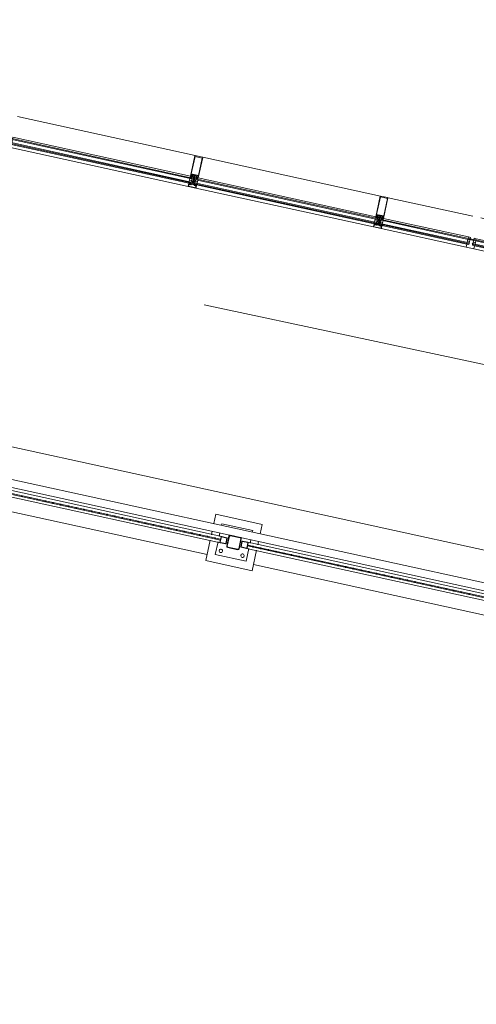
# Model space of a CAD drawing. Header units: metres. Extents: x 233012 to 233264, y 553571 to 554014.
# Tile 106 of 256: x 233192.83 to 233195.72, y 553795.62 to 553801.85. Entities that reach past the tile are written whole.
import ezdxf

# ---------------------------------------------------------------- set-up
doc = ezdxf.new("R2010")
doc.units = ezdxf.units.M
doc.linetypes.add('NLCS-HIDDEN', pattern=[4, 2, -2])
for name, color, linetype, lineweight in [('A-N---NPP', 251, 'NLCS-HIDDEN', 9), ('A-NL$1A_detailuitwerking', 252, 'Continuous', 5), ('A-NL$1B_3D-modellen_algemeen', 252, 'Continuous', 5), ('A-NL$1B_3D-modellen_algemeen-drsn', 252, 'Continuous', 5), ('A-NL23_vloeraanzicht', 252, 'Continuous', 5), ('A-NL30_stijlen_dorpels-pui', 252, 'Continuous', 5), ('A-NL38_vlakvullingen-pui', 252, 'Continuous', 5), ('A-NL90_terrein', 252, 'Continuous', 5), ('K-NL28_kolommen', 252, 'Continuous', 5)]:
    doc.layers.add(name, color=color, linetype=linetype, lineweight=lineweight)

# ---------------------------------------------------------------- blocks, each defined once
blk = doc.blocks.new('NLRS_21_CWP_dubbele beglazing_gen_mie - dubbele beglazing_gen-5931351-01_Situatie')
at = {"layer": 'A-NL38_vlakvullingen-pui'}
for p, q in [((0.3915, 0.032), (-0.4235, 0.032)), ((-0.4235, 0.032), (-0.4175, 0.026)), ((-0.4175, 0.026), (0.3915, 0.026)), ((0.3915, 0.006), (-0.3975, 0.006)), ((-0.3975, 0.006), (-0.3915, 0)), ((-0.3915, 0), (0.3915, 0)), ((0.3915, 0.026), (0.3915, 0.032)), ((0.3915, 0), (0.3915, 0.006))]:
    blk.add_line(p, q, dxfattribs=at)
blk = doc.blocks.new('Rectangular Mullion - NLRS_31_CWM_vliesgevelprofiel bxh 50x200_gen_mie-3883340-01_Situatie')
at = {"layer": 'A-NL30_stijlen_dorpels-pui'}
for p, q in [((233196.3305, 553800.4659), (233195.7492, 553800.593)), ((233195.7131, 553800.428), (233195.7174, 553800.4475)), ((233195.7186, 553800.4534), (233195.7205, 553800.4619)), ((233196.4327, 553800.3063), (233195.7206, 553800.4621)), ((233195.7065, 553800.3977), (233196.4831, 553800.2277)), ((233196.4678, 553800.2515), (233195.7107, 553800.4172))]:
    blk.add_line(p, q, dxfattribs=at)
blk = doc.blocks.new('Rectangular Mullion - NLRS_31_CWM_vliesgevelprofiel bxh 50x200_gen_mie-V61-01_Situatie')
at = {"layer": 'A-NL30_stijlen_dorpels-pui'}
for p, q in [((-0.025, 0.025), (0.025, 0.025)), ((-0.025, 0.005), (-0.025, 0.025)), ((-0.012, 0.005), (-0.025, 0.005)), ((-0.012, -0.041), (-0.012, 0.005)), ((0.025, 0.005), (0.012, 0.005)), ((0.012, 0.005), (0.012, -0.041)), ((0.025, 0.025), (0.025, 0.005)), ((-0.025, -0.041), (-0.012, -0.041)), ((0.012, -0.041), (0.025, -0.041))]:
    blk.add_line(p, q, dxfattribs=at)
blk = doc.blocks.new('NLRS_21_CWP_dubbele beglazing_gen_mie - dubbele beglazing_gen-2812452-01_Situatie')
at = {"layer": 'A-NL38_vlakvullingen-pui'}
for p, q in [((0.288, 0.032), (-0.288, 0.032)), ((-0.288, 0.032), (-0.288, 0.026)), ((-0.288, 0.026), (0.288, 0.026)), ((0.288, 0.006), (-0.288, 0.006)), ((-0.288, 0.006), (-0.288, 0)), ((-0.288, 0), (0.288, 0)), ((0.288, 0.026), (0.288, 0.032)), ((0.288, 0), (0.288, 0.006))]:
    blk.add_line(p, q, dxfattribs=at)
blk = doc.blocks.new('Rectangular Mullion - NLRS_31_CWM_vliesgevelprofiel bxh 50x200_gen_mie-V60-01_Situatie')
at = {"layer": 'A-NL30_stijlen_dorpels-pui'}
for p, q in [((233203.3837, 553832.6982), (233203.2662, 553832.1609)), ((233203.5146, 553832.6695), (233203.3971, 553832.1322)), ((233203.5596, 553832.6597), (233203.442, 553832.1224)), ((233203.4615, 553832.1181), (233203.5791, 553832.6554)), ((233203.5148, 553832.6695), (233203.5234, 553832.6676)), ((233203.5293, 553832.6663), (233203.5488, 553832.662)), ((233203.4059, 553832.1303), (233203.3973, 553832.1322)), ((233203.4313, 553832.1247), (233203.4117, 553832.129))]:
    blk.add_line(p, q, dxfattribs=at)
blk = doc.blocks.new('Rectangular Mullion - vliesgevelprofiel_gen_bxh200x50-V135-01_Situatie')
at = {"layer": 'A-NL30_stijlen_dorpels-pui'}
h = blk.add_hatch(color=256, dxfattribs=at)
h.paths.add_polyline_path([(0.025, 0.1735), (0.0229, 0.1692), (0.0229, 0.0561)])
h.paths.add_polyline_path([(-0.0229, 0.1692), (-0.025, 0.1735), (-0.0229, 0.0561)])
at = {"layer": 'A-NL$1A_detailuitwerking'}
for p, q in [((-0.025, 0.1735), (-0.025, 0.0408)), ((0.0235, 0.175), (-0.0235, 0.175)), ((-0.0229, 0.0561), (-0.0229, 0.1692)), ((-0.0229, 0.1692), (0.0229, 0.1692)), ((0.0229, 0.1692), (0.0229, 0.0561)), ((0.025, 0.0408), (0.025, 0.1735)), ((-0.025, 0.0408), (-0.0231, 0.0408)), ((-0.0236, 0.0408), (-0.025, 0.0408)), ((-0.025, 0.0408), (-0.025, 0.0329)), ((-0.025, 0.0329), (-0.0245, 0.032)), ((-0.0245, 0.032), (-0.0197, 0.032)), ((-0.0229, 0.0401), (-0.0236, 0.0408)), ((-0.0235, 0.0481), (-0.0235, 0.0538)), ((-0.0235, 0.0538), (-0.0141, 0.0538)), ((-0.0217, 0.0481), (-0.0235, 0.0481)), ((-0.0235, 0.0422), (-0.0235, 0.0449)), ((-0.0235, 0.0449), (-0.0141, 0.0449)), ((-0.0217, 0.0422), (-0.0235, 0.0422)), ((-0.0231, 0.0408), (-0.0217, 0.0422)), ((-0.0219, 0.0408), (-0.023, 0.0408)), ((0.0229, 0.0561), (-0.0229, 0.0561)), ((-0.0229, 0.0469), (-0.0217, 0.0481)), ((-0.0216, 0.0401), (-0.0229, 0.0401)), ((-0.0228, 0.0402), (-0.0214, 0.0401)), ((-0.0217, 0), (-0.0227, -0.0018)), ((-0.0218, 0.0445), (-0.0226, 0.0435)), ((-0.0212, 0.0472), (-0.0222, 0.0461)), ((-0.0105, 0), (-0.0217, 0)), ((-0.0216, 0.0384), (-0.016, 0.0384)), ((-0.0216, 0.0349), (-0.0216, 0.0384)), ((-0.016, 0.0349), (-0.0216, 0.0349)), ((-0.0212, 0.0417), (-0.0212, 0.0429)), ((-0.0207, 0.0434), (-0.0197, 0.0434)), ((-0.0198, 0.0412), (-0.0207, 0.0412)), ((-0.0171, 0.0475), (-0.0205, 0.0475)), ((-0.0176, 0.044), (-0.02, 0.044)), ((-0.0192, 0.0427), (-0.0198, 0.0412)), ((-0.0197, 0.032), (-0.0189, 0.0334)), ((-0.0178, 0.0412), (-0.0184, 0.0427)), ((-0.0179, 0.0434), (-0.0169, 0.0434)), ((-0.0169, 0.0412), (-0.0178, 0.0412)), ((-0.0157, 0.0331), (-0.017, 0.0336)), ((-0.0167, 0.0343), (-0.0143, 0.0332)), ((-0.0154, 0.0461), (-0.0164, 0.0472)), ((-0.0164, 0.0429), (-0.0164, 0.0417)), ((-0.0161, 0.0402), (-0.0147, 0.0402)), ((-0.016, 0.0384), (-0.016, 0.0349)), ((-0.0141, 0.0481), (-0.0159, 0.0481)), ((-0.0159, 0.0481), (-0.0147, 0.0469)), ((-0.0141, 0.0422), (-0.0159, 0.0422)), ((-0.0159, 0.0422), (-0.0145, 0.0408)), ((-0.015, 0.0435), (-0.0158, 0.0445)), ((-0.0146, 0.0389), (-0.0158, 0.0401)), ((-0.0126, 0.0408), (-0.0157, 0.0408)), ((-0.0135, 0.0329), (-0.0157, 0.0331)), ((-0.0145, 0.0408), (-0.0131, 0.0408)), ((-0.0143, 0.0332), (-0.0126, 0.0332)), ((-0.0141, 0.0538), (-0.0141, 0.0481)), ((-0.0141, 0.0449), (-0.0141, 0.0422)), ((-0.0137, 0.032), (-0.0129, 0.032)), ((-0.0126, 0.0413), (-0.0126, 0.0533)), ((-0.0126, 0.0332), (-0.0126, 0.0408)), ((-0.0121, 0.0538), (-0.0065, 0.0538)), ((-0.0099, -0.0011), (-0.0105, 0)), ((-0.005, 0.0523), (-0.005, 0.0253)), ((-0.0034, 0.0248), (-0.005, 0.0248)), ((-0.005, 0.0248), (-0.005, 0.0107)), ((-0.0037, 0.0075), (-0.005, 0.0069)), ((-0.005, 0.0069), (-0.005, 0.0011)), ((-0.0048, 0.0098), (-0.0037, 0.0075)), ((-0.0045, 0.0248), (-0.0035, 0.0248)), ((-0.0037, 0.0011), (-0.0037, 0.0047)), ((-0.0027, 0.0011), (-0.0037, 0.0011)), ((-0.0035, 0.0119), (-0.0035, 0.0228)), ((-0.0026, 0.0119), (-0.0035, 0.0119)), ((-0.0034, 0.0055), (-0.0007, 0.0082)), ((-0.0032, 0.0459), (-0.0032, 0.0533)), ((-0.003, 0.0233), (-0.0017, 0.0233)), ((-0.0027, 0.0538), (0.0027, 0.0538)), ((0.0027, 0.0454), (-0.0027, 0.0454)), ((-0.0026, 0.0096), (-0.0026, 0.0119)), ((-0.0025, 0.0267), (-0.002, 0.0283)), ((-0.0025, 0.0258), (-0.0025, 0.0267)), ((-0.002, 0.0406), (-0.0009, 0.0426)), ((-0.002, 0.0283), (-0.002, 0.0406)), ((-0.0009, 0.0363), (-0.0019, 0.0346)), ((-0.0017, 0.0233), (-0.0005, 0.024)), ((-0.0011, 0.0099), (-0.0017, 0.0092)), ((-0.0013, 0.0338), (-0.0004, 0.0354)), ((0.0004, 0.0353), (0.0013, 0.0338)), ((0.0005, 0.024), (0.0017, 0.0233)), ((0.0007, 0.0082), (0.0034, 0.0055)), ((0.0009, 0.0426), (0.002, 0.0406)), ((0.0019, 0.0346), (0.0009, 0.0363)), ((0.0017, 0.0092), (0.0011, 0.0099)), ((0.0017, 0.0233), (0.003, 0.0233)), ((0.002, 0.0406), (0.002, 0.0283)), ((0.002, 0.0283), (0.0025, 0.0267)), ((0.0025, 0.0267), (0.0025, 0.0258)), ((0.0035, 0.0119), (0.0026, 0.0119)), ((0.0026, 0.0119), (0.0026, 0.0096)), ((0.0037, 0.0011), (0.0027, 0.0011)), ((0.0032, 0.0533), (0.0032, 0.0459)), ((0.005, 0.0248), (0.0034, 0.0248)), ((0.0035, 0.0248), (0.0045, 0.0248)), ((0.0035, 0.0228), (0.0035, 0.0119)), ((0.0037, 0.0075), (0.0048, 0.0098)), ((0.005, 0.0069), (0.0037, 0.0075)), ((0.0037, 0.0047), (0.0037, 0.0011)), ((0.005, 0.0253), (0.005, 0.0523)), ((0.005, 0.0107), (0.005, 0.0248)), ((0.005, 0.0011), (0.005, 0.0069)), ((0.0065, 0.0538), (0.0121, 0.0538)), ((0.0105, 0), (0.0099, -0.0011)), ((0.0217, 0), (0.0105, 0)), ((0.0126, 0.0533), (0.0126, 0.0413)), ((0.0157, 0.0408), (0.0126, 0.0408)), ((0.0126, 0.0408), (0.0126, 0.0332)), ((0.0126, 0.0332), (0.0143, 0.0332)), ((0.0129, 0.032), (0.0137, 0.032)), ((0.0131, 0.0408), (0.0145, 0.0408)), ((0.0157, 0.0331), (0.0135, 0.0329)), ((0.0141, 0.0481), (0.0141, 0.0538)), ((0.0141, 0.0538), (0.0235, 0.0538)), ((0.0159, 0.0481), (0.0141, 0.0481)), ((0.0141, 0.0422), (0.0141, 0.0449)), ((0.0141, 0.0449), (0.0235, 0.0449)), ((0.0159, 0.0422), (0.0141, 0.0422)), ((0.0143, 0.0332), (0.0167, 0.0343)), ((0.0145, 0.0408), (0.0159, 0.0422)), ((0.0158, 0.0401), (0.0146, 0.0389)), ((0.0147, 0.0469), (0.0159, 0.0481)), ((0.0147, 0.0402), (0.0161, 0.0402)), ((0.0158, 0.0445), (0.015, 0.0435)), ((0.0164, 0.0472), (0.0154, 0.0461)), ((0.017, 0.0336), (0.0157, 0.0331)), ((0.016, 0.0349), (0.016, 0.0384)), ((0.016, 0.0384), (0.0216, 0.0384)), ((0.0216, 0.0349), (0.016, 0.0349)), ((0.0164, 0.0417), (0.0164, 0.0429)), ((0.0169, 0.0434), (0.0179, 0.0434)), ((0.0178, 0.0412), (0.0169, 0.0412)), ((0.0205, 0.0475), (0.0171, 0.0475)), ((0.02, 0.044), (0.0176, 0.044)), ((0.0184, 0.0427), (0.0178, 0.0412)), ((0.0189, 0.0334), (0.0197, 0.032)), ((0.0198, 0.0412), (0.0192, 0.0427)), ((0.0197, 0.0434), (0.0207, 0.0434)), ((0.0197, 0.032), (0.0245, 0.032)), ((0.0207, 0.0412), (0.0198, 0.0412)), ((0.0222, 0.0461), (0.0212, 0.0472)), ((0.0212, 0.0429), (0.0212, 0.0417)), ((0.0214, 0.0401), (0.0228, 0.0402)), ((0.0229, 0.0401), (0.0216, 0.0401)), ((0.0216, 0.0384), (0.0216, 0.0349)), ((0.0235, 0.0481), (0.0217, 0.0481)), ((0.0217, 0.0481), (0.0229, 0.0469)), ((0.0235, 0.0422), (0.0217, 0.0422)), ((0.0217, 0.0422), (0.0231, 0.0408)), ((0.0227, -0.0018), (0.0217, 0)), ((0.0226, 0.0435), (0.0218, 0.0445)), ((0.023, 0.0408), (0.0219, 0.0408)), ((0.0236, 0.0408), (0.0229, 0.0401)), ((0.0231, 0.0408), (0.025, 0.0408)), ((0.0235, 0.0538), (0.0235, 0.0481)), ((0.0235, 0.0449), (0.0235, 0.0422)), ((0.025, 0.0408), (0.0236, 0.0408)), ((0.0245, 0.032), (0.025, 0.0329)), ((0.025, 0.0329), (0.025, 0.0408)), ((-0.0239, -0.005), (-0.025, -0.005)), ((-0.025, -0.005), (-0.025, -0.0235)), ((-0.0249, -0.0027), (-0.0248, -0.0045)), ((-0.0248, -0.0045), (-0.0193, -0.0045)), ((-0.0227, -0.0086), (-0.0239, -0.005)), ((-0.0237, -0.0122), (-0.0234, -0.0111)), ((-0.0237, -0.0235), (-0.0237, -0.0122)), ((0.0237, -0.0235), (-0.0237, -0.0235)), ((-0.0203, -0.005), (-0.0235, -0.005)), ((-0.0235, -0.005), (-0.0225, -0.0088)), ((-0.0235, -0.025), (0.0235, -0.025)), ((-0.0207, -0.008), (-0.0207, -0.0064)), ((-0.0207, -0.0064), (-0.0195, -0.0064)), ((-0.0205, -0.0144), (-0.0205, -0.0115)), ((-0.0195, -0.0055), (-0.0203, -0.005)), ((-0.02, -0.011), (-0.0108, -0.011)), ((-0.0194, -0.0062), (-0.0199, -0.0068)), ((-0.0199, -0.0068), (-0.0194, -0.0076)), ((-0.0113, -0.009), (-0.0197, -0.009)), ((-0.0195, -0.0064), (-0.0195, -0.0055)), ((-0.0185, -0.0064), (-0.0185, -0.0048)), ((-0.0185, -0.0048), (-0.0172, -0.0048)), ((-0.0163, -0.0064), (-0.0185, -0.0064)), ((-0.018, -0.0071), (-0.0142, -0.0071)), ((-0.0172, -0.0048), (-0.0163, -0.0064)), ((-0.0159, -0.0064), (-0.015, -0.0048)), ((-0.0137, -0.0064), (-0.0159, -0.0064)), ((-0.015, -0.0048), (-0.0137, -0.0048)), ((-0.0137, -0.0048), (-0.0137, -0.0064)), ((-0.0129, -0.0045), (-0.0099, -0.0045)), ((-0.0123, -0.0068), (-0.0128, -0.0062)), ((-0.0128, -0.0076), (-0.0123, -0.0068)), ((-0.0117, -0.005), (-0.0125, -0.0055)), ((-0.0125, -0.0055), (-0.0125, -0.0064)), ((-0.0125, -0.0064), (-0.0113, -0.0064)), ((0, -0.005), (-0.0117, -0.005)), ((-0.0113, -0.0064), (-0.0113, -0.009)), ((-0.0099, -0.0045), (-0.0099, -0.0011)), ((-0.0098, -0.01), (-0.0098, -0.0091)), ((-0.0088, -0.0081), (0, -0.0081)), ((0.0117, -0.005), (0, -0.005)), ((0, -0.0081), (0.0088, -0.0081)), ((0.0098, -0.0091), (0.0098, -0.01)), ((0.0099, -0.0011), (0.0099, -0.0045)), ((0.0099, -0.0045), (0.0129, -0.0045)), ((0.0108, -0.011), (0.02, -0.011)), ((0.0113, -0.009), (0.0113, -0.0064)), ((0.0113, -0.0064), (0.0125, -0.0064)), ((0.0197, -0.009), (0.0113, -0.009)), ((0.0125, -0.0055), (0.0117, -0.005)), ((0.0128, -0.0062), (0.0123, -0.0068)), ((0.0123, -0.0068), (0.0128, -0.0076)), ((0.0125, -0.0064), (0.0125, -0.0055)), ((0.0137, -0.0064), (0.0137, -0.0048)), ((0.0137, -0.0048), (0.015, -0.0048)), ((0.0159, -0.0064), (0.0137, -0.0064)), ((0.0142, -0.0071), (0.018, -0.0071)), ((0.015, -0.0048), (0.0159, -0.0064)), ((0.0163, -0.0064), (0.0172, -0.0048)), ((0.0185, -0.0064), (0.0163, -0.0064)), ((0.0172, -0.0048), (0.0185, -0.0048)), ((0.0185, -0.0048), (0.0185, -0.0064)), ((0.0193, -0.0045), (0.0248, -0.0045)), ((0.0199, -0.0068), (0.0194, -0.0062)), ((0.0194, -0.0076), (0.0199, -0.0068)), ((0.0203, -0.005), (0.0195, -0.0055)), ((0.0195, -0.0055), (0.0195, -0.0064)), ((0.0195, -0.0064), (0.0207, -0.0064)), ((0.0235, -0.005), (0.0203, -0.005)), ((0.0205, -0.0115), (0.0205, -0.0144)), ((0.0207, -0.0064), (0.0207, -0.008)), ((0.0225, -0.0088), (0.0235, -0.005)), ((0.0239, -0.005), (0.0227, -0.0086)), ((0.0234, -0.0111), (0.0237, -0.0122)), ((0.0237, -0.0122), (0.0237, -0.0235)), ((0.025, -0.005), (0.0239, -0.005)), ((0.0248, -0.0045), (0.0249, -0.0027)), ((0.025, -0.0235), (0.025, -0.005))]:
    blk.add_line(p, q, dxfattribs=at)
for centre, radius, start, end in [((0.0479, 0.0302), 0.0494, 175.79774, 184.73505), ((-0.0479, 0.0302), 0.0494, 355.26495, 4.20226), ((-0.0479, 0.0302), 0.05, 1.4173, 5.03041), ((-0.0405, -0.0208), 0.02, 18.17999, 31.31189)]:
    blk.add_arc(centre, radius, start, end, dxfattribs=at)
for centre, major_axis, start_param, end_param in [((-0.0235, 0.1735), (0, 0.0015), 0, 1.570797), ((0.0235, 0.1735), (-0.00134, 0.00068), 3.610616, 5.181413), ((-0.0226, 0.0465), (0.00015, 0.000477), 1.089743, 4.231336), ((-0.0228, 0.0405), (-0.000272, 0.000187), 5.926495, 8.415104), ((-0.0218, 0.0434), (-0.00042, 0.000656), 0.855684, 2.323661), ((-0.019, 0.0419), (-0.0029, 0.00121), 0.143822, 0.749382), ((-0.0212, 0.044), (0.00074, 0.000305), 0.481671, 2.052467), ((-0.0187, 0.0434), (-0.00275, 0.00338), 1.737235, 3.180711), ((-0.0188, 0.0437), (0.00421, 0.00128), 3.790712, 5.063531), ((-0.0205, 0.0465), (-0.000747, 0.000665), 5.439233, 6.224631), ((-0.0207, 0.0429), (0.000191, 0.000462), 0.392699, 1.963495), ((-0.0207, 0.0417), (0, 0.0005), 1.570796, 3.141593), ((-0.0198, 0.0449), (0.000871, 0.000312), 3.119136, 4.159926), ((-0.0197, 0.0429), (0.00029, 0.000418), 4.931333, 6.889198), ((-0.0137, 0.0427), (-0.0037, 0.01), 2.275457, 2.785703), ((-0.0179, 0.0429), (0, 0.000509), 0, 1.957866), ((-0.0178, 0.0449), (0.000078, 0.000922), 3.434707, 4.475497), ((-0.0168, 0.034), (0.000208, 0.000281), 0.218792, 3.289317), ((-0.0171, 0.0465), (0.000949, 0.000316), 0.463648, 1.249046), ((-0.0164, 0.044), (-0.000794, 0.000098), 3.979138, 5.533029), ((-0.0169, 0.0429), (0.000178, 0.000467), 5.07571, 6.646506), ((-0.0169, 0.0417), (0.000224, 0.000447), 3.60524, 5.176037), ((-0.0186, 0.0419), (-0.00309, 0.00055), 2.965091, 3.571207), ((-0.0158, 0.0434), (-0.000096, 0.000774), 3.265663, 4.733634), ((-0.015, 0.0465), (0.000009, 0.0005), 2.374704, 5.516297), ((-0.0147, 0.0395), (0.000532, 0.000373), 4.187828, 7.242969), ((-0.0134, 0.0323), (0.000476, 0.000365), 5.105496, 7.288456), ((-0.0131, 0.0413), (0.000491, 0.000095), 4.522136, 6.092932), ((-0.0121, 0.0533), (0.000438, 0.000241), 1.068763, 2.639559), ((-0.0065, 0.0523), (0.00106, 0.00106), 5.497787, 7.068583), ((-0.0045, 0.0253), (-0.000073, 0.000495), 1.425068, 2.995864), ((-0.003, 0.0107), (-0.00168, 0.00109), 0.576286, 1.012179), ((-0.004, 0.0011), (-0.000851, 0.000526), 0.553574, 2.300346), ((-0.0037, 0.0011), (-0.000689, 0.000725), 2.206027, 3.952898), ((-0.0027, 0.0047), (0.000973, 0.00023), 2.124361, 2.909769), ((-0.0035, 0.0258), (-0.000759, 0.000651), 2.27987, 3.850666), ((-0.003, 0.0228), (0.000094, 0.000491), 0.190253, 1.761049), ((-0.0034, 0.0263), (0.00085, 0.00123), 3.746317, 5.392409), ((-0.0027, 0.0533), (0.000417, 0.000275), 0.987844, 2.55864), ((-0.0027, 0.0459), (-0.000101, 0.00049), 1.36835, 2.939147), ((-0.0021, 0.0096), (-0.000133, 0.000482), 1.269335, 3.656781), ((0.0479, 0.0302), (0.0263, 0.0425), 2.037369, 2.10043), ((0, 0.0261), (-0.000916, 0.000916), 0.784951, 2.35613), ((0, 0.0089), (-0.00064, 0.00136), 5.844841, 6.63087), ((0, 0.0421), (-0.001, 0.00003), 3.695167, 5.789562), ((0, 0.0358), (-0.000551, 0.000835), 4.652438, 6.72012), ((0, 0.0075), (-0.000995, 0.000098), 4.810157, 5.59648), ((0, 0.0231), (0.00026, 0.000968), 6.024039, 7.050589), ((0, 0.0351), (0.000492, 0.000091), 0.340637, 2.397257), ((0, 0.0261), (0.000916, 0.000916), 3.926865, 5.498043), ((0, 0.0089), (0.00106, 0.00106), 0, 0.786029), ((0, 0.0075), (-0.0009, 0.000435), 4.377786, 5.16411), ((0.0021, 0.0096), (0.000017, 0.0005), 2.390403, 4.777849), ((0.0034, 0.0263), (0.00106, 0.00106), 2.280898, 3.926991), ((0.0035, 0.0258), (0.000894, 0.000447), 2.677945, 4.248741), ((0.0027, 0.0533), (0.000479, 0.000145), 5.989184, 7.55998), ((0.0027, 0.0459), (0.000069, 0.000495), 3.280743, 4.851539), ((0.0037, 0.0011), (0.000954, 0.000301), 2.836182, 4.583053), ((0.003, 0.0228), (0.000094, 0.000491), 4.902642, 6.473438), ((0.0027, 0.0047), (-0.000433, 0.000901), 4.264357, 5.049764), ((0.004, 0.0011), (-0.000238, 0.000971), 2.725757, 4.472529), ((0.0045, 0.0253), (0.000491, 0.000095), 4.522136, 6.092932), ((0.003, 0.0107), (0.00136, 0.00146), 5.026291, 5.462185), ((0.0065, 0.0523), (0.00145, 0.00038), 1.314602, 2.885398), ((0.0121, 0.0533), (0.0005, 0.000018), 6.247532, 7.818328), ((0.0131, 0.0413), (0.000045, 0.000498), 1.660723, 3.231519), ((0.0134, 0.0323), (-0.000526, 0.000289), 5.127272, 7.310232), ((0.0137, 0.0427), (0.00589, 0.00893), 3.724545, 4.234792), ((0.0147, 0.0395), (0.000479, 0.000439), 0.828624, 3.883765), ((0.015, 0.0465), (-0.00008, 0.000494), 0.624523, 3.766116), ((0.0158, 0.0434), (-0.000361, 0.000691), 0.944564, 2.412535), ((0.0186, 0.0419), (-0.00309, 0.00057), 6.211958, 6.818073), ((0.0164, 0.044), (-0.0008, 0.000022), 4.041581, 5.595472), ((0.0187, 0.0434), (0.00408, 0.00154), 3.629782, 5.073258), ((0.0188, 0.0437), (-0.00406, 0.00169), 1.318109, 2.590928), ((0.0171, 0.0465), (0.000973, 0.00023), 1.338972, 2.124371), ((0.0169, 0.0429), (-0.000077, 0.000494), 6.128334, 7.69913), ((0.0169, 0.0417), (0.000224, 0.000447), 2.034444, 3.60524), ((0.0168, 0.034), (0.000051, 0.000346), 3.778279, 6.848805), ((0.0178, 0.0449), (0.000925, 0.000023), 3.437778, 4.478568), ((0.0179, 0.0429), (0.000463, 0.00021), 5.470133, 7.427998), ((0.0197, 0.0429), (0.000384, 0.000334), 0.854261, 2.812127), ((0.0198, 0.0449), (-0.000787, 0.000486), 2.332935, 3.373724), ((0.0205, 0.0465), (-0.00099, 0.000139), 4.066141, 4.851539), ((0.0212, 0.044), (-0.000777, 0.000191), 4.080745, 5.651541), ((0.0207, 0.0429), (-0.000236, 0.000441), 4.220992, 5.791788), ((0.0207, 0.0417), (-0.000199, 0.000459), 2.73277, 4.303566), ((0.019, 0.0419), (-0.00313, 0.00029), 2.882626, 3.488186), ((0.0218, 0.0434), (-0.000764, 0.000153), 2.016696, 3.484673), ((0.0226, 0.0465), (-0.000218, 0.00045), 1.904941, 5.046534), ((0.0228, 0.0405), (0.000011, 0.00033), 3.214304, 5.702913), ((-0.0275, -0.0005), (-0.000179, 0.000356), 5.816041, 8.699377), ((-0.0289, -0.0059), (0.0019, 0.00472), 5.774591, 6.407606), ((-0.0279, -0.0064), (-0.0034, 0.00526), 4.937872, 5.648125), ((-0.0235, -0.0235), (-0.0013, 0.00074), 0.515188, 2.085985), ((-0.0232, -0.0016), (-0.00002, 0.0005), 2.315222, 4.147817), ((-0.0213, -0.0106), (-0.00021, 0.00212), 0.853429, 1.671043), ((-0.0229, -0.0101), (-0.000186, 0.000572), 6.098445, 8.08587), ((-0.0234, -0.0088), (0.000392, 0.00058), 4.259893, 5.620941), ((-0.0231, -0.0089), (-0.000567, 0.000163), 2.039914, 3.694817), ((-0.021, -0.0144), (0.000426, 0.000262), 2.907544, 5.731836), ((-0.0197, -0.008), (-0.000984, 0.000175), 0.176495, 1.747291), ((-0.02, -0.0115), (-0.000109, 0.000487), 6.059964, 7.63516), ((-0.0136, -0.0055), (-0.00565, 0.00119), 0.037592, 0.33537), ((-0.0188, -0.0071), (0.000752, 0.000274), 3.490658, 5.934119), ((-0.0134, -0.0071), (-0.000545, 0.000585), 0.821052, 3.264513), ((-0.0186, -0.0055), (-0.0054, 0.00202), 3.371602, 3.66938), ((-0.0108, -0.01), (0.00099, 0.000135), 4.576916, 6.147712), ((-0.0088, -0.0091), (0.00016, 0.000986), 0.160875, 1.731672), ((0.0088, -0.0091), (0.000994, 0.000098), 6.184488, 7.755284), ((0.0108, -0.01), (0.000828, 0.00056), 2.546448, 4.117244), ((0.0186, -0.0055), (0.00385, 0.0043), 2.132148, 2.429925), ((0.0134, -0.0071), (-0.000725, 0.000338), 1.134464, 3.577925), ((0.0188, -0.0071), (-0.000545, 0.000585), 0.821052, 3.264513), ((0.0136, -0.0055), (-0.00521, 0.00247), 3.45679, 3.754568), ((0.0197, -0.008), (-0.000792, 0.000609), 2.225893, 3.79669), ((0.02, -0.0115), (0.00025, 0.000432), 5.234915, 6.81011), ((0.021, -0.0144), (0.000465, 0.000184), 2.765017, 5.589309), ((0.0405, -0.0208), (0.0079, 0.0184), 1.429922, 1.659117), ((0.0231, -0.0089), (0.000351, 0.000474), 1.933959, 3.588861), ((0.0234, -0.0088), (-0.000694, 0.000089), 6.096728, 7.458055), ((0.0232, -0.0016), (0.000115, 0.000487), 2.326219, 4.158815), ((0.0213, -0.0106), (0.00163, 0.00137), 5.381461, 6.199018), ((0.0229, -0.0101), (-0.000427, 0.000424), 3.377916, 5.36534), ((0.0279, -0.0064), (0.006, 0.00179), 1.341626, 2.05188), ((0.0235, -0.0235), (-0.00046, 0.00143), 2.831899, 4.400972), ((0.0289, -0.0059), (0.00507, 0.00044), 1.742832, 2.375847), ((0.0275, -0.0005), (-0.000114, 0.000382), 3.109846, 5.993182)]:
    blk.add_ellipse(centre, major_axis=major_axis, ratio=1, start_param=start_param, end_param=end_param, dxfattribs=at)
blk = doc.blocks.new('NLRS_21_CWP_dubbele beglazing_gen_mie - dubbele beglazing_gen-2812561-01_Situatie')
at = {"layer": 'A-NL38_vlakvullingen-pui'}
for p, q in [((0.588, 0.032), (-0.588, 0.032)), ((-0.588, 0.032), (-0.588, 0.026)), ((-0.588, 0.026), (0.588, 0.026)), ((0.588, 0.006), (-0.588, 0.006)), ((-0.588, 0.006), (-0.588, 0)), ((-0.588, 0), (0.588, 0)), ((0.588, 0.026), (0.588, 0.032)), ((0.588, 0), (0.588, 0.006))]:
    blk.add_line(p, q, dxfattribs=at)
blk = doc.blocks.new('Rectangular Mullion - NLRS_31_CWM_vliesgevelprofiel bxh 50x200_gen_mie-2811811-01_Situatie')
at = {"layer": 'A-NL30_stijlen_dorpels-pui'}
for p, q in [((233199.8898, 553827.935), (233199.6439, 553826.8115)), ((233200.0207, 553827.9063), (233199.7748, 553826.7829)), ((233200.0656, 553827.8965), (233199.8198, 553826.7731)), ((233199.8393, 553826.7688), (233200.0851, 553827.8922)), ((233200.0209, 553827.9063), (233200.0294, 553827.9044)), ((233200.0353, 553827.9031), (233200.0548, 553827.8988)), ((233199.7836, 553826.781), (233199.775, 553826.7828)), ((233199.809, 553826.7754), (233199.7895, 553826.7797))]:
    blk.add_line(p, q, dxfattribs=at)
blk = doc.blocks.new('NLRS_41_GM_WPB_geisoleerde kantplank_gen_mie - d_175-6804784-01_Situatie')
at = {"layer": 'A-NL$1B_3D-modellen_algemeen'}
for p, q in [((-3.4575, 0.015), (-3.4575, 0.0408)), ((-3.4575, 0), (-3.4575, 0.015)), ((-3.4445, 0.015), (-3.4575, 0.015)), ((-3.4445, 0), (-3.4575, 0)), ((-3.4075, 0.015), (-3.4205, 0.015)), ((-2.5295, 0.015), (-2.5425, 0.015)), ((-2.4925, 0.015), (-2.5055, 0.015)), ((-1.3295, 0.015), (-1.3425, 0.015)), ((-1.2925, 0.015), (-1.3055, 0.015)), ((-0.7295, 0.015), (-0.7425, 0.015)), ((-0.0925, 0.015), (-0.1055, 0.015)), ((1.0705, 0.015), (1.0575, 0.015)), ((1.1075, 0.015), (1.0945, 0.015)), ((2.2705, 0.015), (2.2575, 0.015)), ((2.3075, 0.015), (2.2945, 0.015)), ((2.8705, 0.015), (2.8575, 0.015)), ((2.9075, 0.015), (2.8945, 0.015))]:
    blk.add_line(p, q, dxfattribs=at)
blk = doc.blocks.new('NLRS_90_GM_LB_fietsenstalling open _gen_mie - NLRS_90_GM_LB_fietsenstalling open _gen_mie-7494162-01_Situatie')
at = {"layer": 'A-NL$1B_3D-modellen_algemeen'}
for p, q in [((14.8, 11.8875), (14.8, 10.0615)), ((14.817, 11.8845), (14.817, 10.0645)), ((14.823, 10.0645), (14.823, 11.8845)), ((14.84, 10.0615), (14.84, 11.8875)), ((14.803, 10.127), (14.67, 10.127)), ((14.67, 10.127), (14.67, 9.827)), ((14.86, 10.127), (14.837, 10.127)), ((14.97, 10.127), (14.91, 10.127)), ((14.97, 9.827), (14.97, 10.127)), ((14.803, 10.077), (14.72, 10.077)), ((14.72, 10.077), (14.72, 9.877)), ((14.8, 10.0275), (14.8, 10.0615)), ((14.802, 10.0615), (14.802, 10.0275)), ((14.803, 10.0645), (14.837, 10.0645)), ((14.837, 10.0625), (14.803, 10.0625)), ((14.82, 10.0645), (14.817, 10.0645)), ((14.823, 10.0645), (14.82, 10.0645)), ((14.86, 10.077), (14.837, 10.077)), ((14.838, 10.0275), (14.838, 10.0615)), ((14.84, 10.0615), (14.84, 10.0275)), ((14.92, 10.077), (14.91, 10.077)), ((14.92, 9.877), (14.92, 10.077)), ((14.803, 10.0265), (14.837, 10.0265)), ((14.837, 10.0245), (14.803, 10.0245)), ((14.8, 9.8925), (14.8, 9.9265)), ((14.802, 9.9265), (14.802, 9.8925)), ((14.803, 9.9295), (14.837, 9.9295)), ((14.837, 9.9275), (14.803, 9.9275)), ((14.838, 9.8925), (14.838, 9.9265)), ((14.84, 9.9265), (14.84, 9.8925)), ((14.72, 9.877), (14.803, 9.877)), ((14.8, 9.8925), (14.8, 8.0665)), ((14.803, 9.8915), (14.837, 9.8915)), ((14.837, 9.8895), (14.803, 9.8895)), ((14.817, 9.8895), (14.817, 8.0695)), ((14.817, 9.8895), (14.82, 9.8895)), ((14.82, 9.8895), (14.823, 9.8895)), ((14.823, 8.0695), (14.823, 9.8895)), ((14.837, 9.877), (14.86, 9.877)), ((14.84, 8.0665), (14.84, 9.8925)), ((14.91, 9.877), (14.92, 9.877)), ((14.67, 9.827), (14.803, 9.827)), ((14.837, 9.827), (14.86, 9.827)), ((14.91, 9.827), (14.97, 9.827))]:
    blk.add_line(p, q, dxfattribs=at)
at = {"layer": 'A-NL$1B_3D-modellen_algemeen', "flags": 128}
for points in [[(14.8, 10.0615), (14.8001, 10.0622), (14.8003, 10.0628), (14.8007, 10.0634), (14.8011, 10.0638), (14.8017, 10.0642), (14.8023, 10.0644), (14.803, 10.0645)], [(14.803, 10.0625), (14.8028, 10.0625), (14.8026, 10.0624), (14.8024, 10.0623), (14.8022, 10.0621), (14.8021, 10.0619), (14.802, 10.0617), (14.802, 10.0615)], [(14.837, 10.0645), (14.8377, 10.0644), (14.8383, 10.0642), (14.8389, 10.0638), (14.8393, 10.0634), (14.8397, 10.0628), (14.8399, 10.0622), (14.84, 10.0615)], [(14.838, 10.0615), (14.838, 10.0617), (14.8379, 10.0619), (14.8378, 10.0621), (14.8376, 10.0623), (14.8374, 10.0624), (14.8372, 10.0625), (14.837, 10.0625)], [(14.803, 10.0245), (14.8023, 10.0246), (14.8017, 10.0248), (14.8011, 10.0252), (14.8007, 10.0256), (14.8003, 10.0262), (14.8001, 10.0268), (14.8, 10.0275)], [(14.802, 10.0275), (14.802, 10.0273), (14.8021, 10.0271), (14.8022, 10.0269), (14.8024, 10.0267), (14.8026, 10.0266), (14.8028, 10.0265), (14.803, 10.0265)], [(14.84, 10.0275), (14.8399, 10.0268), (14.8397, 10.0262), (14.8393, 10.0256), (14.8389, 10.0252), (14.8383, 10.0248), (14.8377, 10.0246), (14.837, 10.0245)], [(14.837, 10.0265), (14.8372, 10.0265), (14.8374, 10.0266), (14.8376, 10.0267), (14.8378, 10.0269), (14.8379, 10.0271), (14.838, 10.0273), (14.838, 10.0275)], [(14.8, 9.9265), (14.8001, 9.9272), (14.8003, 9.9278), (14.8007, 9.9284), (14.8011, 9.9288), (14.8017, 9.9292), (14.8023, 9.9294), (14.803, 9.9295)], [(14.803, 9.9275), (14.8028, 9.9275), (14.8026, 9.9274), (14.8024, 9.9273), (14.8022, 9.9271), (14.8021, 9.9269), (14.802, 9.9267), (14.802, 9.9265)], [(14.837, 9.9295), (14.8377, 9.9294), (14.8383, 9.9292), (14.8389, 9.9288), (14.8393, 9.9284), (14.8397, 9.9278), (14.8399, 9.9272), (14.84, 9.9265)], [(14.838, 9.9265), (14.838, 9.9267), (14.8379, 9.9269), (14.8378, 9.9271), (14.8376, 9.9273), (14.8374, 9.9274), (14.8372, 9.9275), (14.837, 9.9275)], [(14.803, 9.8895), (14.8023, 9.8896), (14.8017, 9.8898), (14.8011, 9.8902), (14.8007, 9.8906), (14.8003, 9.8912), (14.8001, 9.8918), (14.8, 9.8925)], [(14.802, 9.8925), (14.802, 9.8923), (14.8021, 9.8921), (14.8022, 9.8919), (14.8024, 9.8917), (14.8026, 9.8916), (14.8028, 9.8915), (14.803, 9.8915)], [(14.84, 9.8925), (14.8399, 9.8918), (14.8397, 9.8912), (14.8393, 9.8906), (14.8389, 9.8902), (14.8383, 9.8898), (14.8377, 9.8896), (14.837, 9.8895)], [(14.837, 9.8915), (14.8372, 9.8915), (14.8374, 9.8916), (14.8376, 9.8917), (14.8378, 9.8919), (14.8379, 9.8921), (14.838, 9.8923), (14.838, 9.8925)]]:
    blk.add_lwpolyline(points, dxfattribs=at)
at = {"layer": 'A-NL$1B_3D-modellen_algemeen'}
blk.add_arc((14.75, 10.047), 0.011, 0, 180, dxfattribs=at)
for centre, major_axis, start_param, end_param in [((14.75, 10.047), (0.0018, 0.0109), 1.73168, 4.873272), ((14.75, 9.907), (0.00962, 0.00533), 5.777069, 8.918661), ((14.75, 9.907), (0.0014, 0.0109), 1.701092, 4.842684)]:
    blk.add_ellipse(centre, major_axis=major_axis, ratio=1, start_param=start_param, end_param=end_param, dxfattribs=at)
at = {"layer": 'A-NL$1B_3D-modellen_algemeen-drsn'}
for p, q in [((14.8, 10.0615), (14.8, 10.0275)), ((14.802, 10.0275), (14.802, 10.0615)), ((14.837, 10.0645), (14.803, 10.0645)), ((14.803, 10.0625), (14.837, 10.0625)), ((14.838, 10.0615), (14.838, 10.0275)), ((14.84, 10.0275), (14.84, 10.0615)), ((14.837, 10.0265), (14.803, 10.0265)), ((14.803, 10.0245), (14.837, 10.0245)), ((14.8, 9.9265), (14.8, 9.8925)), ((14.802, 9.8925), (14.802, 9.9265)), ((14.837, 9.9295), (14.803, 9.9295)), ((14.803, 9.9275), (14.837, 9.9275)), ((14.838, 9.9265), (14.838, 9.8925)), ((14.84, 9.8925), (14.84, 9.9265)), ((14.837, 9.8915), (14.803, 9.8915)), ((14.803, 9.8895), (14.837, 9.8895))]:
    blk.add_line(p, q, dxfattribs=at)
for centre, major_axis, start_param, end_param in [((14.82, 11.3495), (-0.00281, 0.00104), 5.0667, 8.208292), ((14.82, 11.3495), (-0.00137, 0.00267), 2.666319, 5.807912), ((14.82, 11.2995), (-0.00149, 0.00261), 5.764642, 8.906235), ((14.82, 11.2995), (0.0028, 0.00108), 4.343482, 7.485075), ((14.82, 11.2495), (-0.00146, 0.00262), 5.774943, 8.916535), ((14.82, 11.2495), (0.0028, 0.00107), 4.345983, 7.487575), ((14.82, 11.1995), (-0.00174, 0.00244), 5.664405, 8.805997), ((14.82, 11.1995), (0.00255, 0.00158), 4.158803, 7.300396), ((14.82, 11.1495), (-0.0008, 0.00289), 6.012976, 9.154568), ((14.82, 11.0995), (-0.00269, 0.00132), 5.167269, 8.308861), ((14.82, 11.1495), (0.00173, 0.00245), 3.75547, 6.897062), ((14.82, 11.0995), (0.00204, 0.0022), 3.888619, 7.030212), ((14.82, 11.0495), (-0.00255, 0.00158), 5.265963, 8.407556), ((14.82, 11.0495), (-0.00202, 0.00222), 2.401546, 5.543138), ((14.82, 10.9995), (-0.00277, 0.00115), 5.105088, 8.246681), ((14.82, 10.9995), (-0.00279, 0.0011), 1.946267, 5.08786), ((14.82, 10.9495), (-0.00119, 0.00275), 5.876193, 9.017785), ((14.82, 10.9495), (0.00296, 0.00048), 4.551494, 7.693086), ((14.82, 10.8995), (-0.00174, 0.00244), 5.664416, 8.806009), ((14.82, 10.8495), (-0.00173, 0.00245), 5.670556, 8.812148), ((14.82, 10.8995), (0.00255, 0.00158), 4.158826, 7.300419), ((14.82, 10.8495), (0.00253, 0.00162), 4.143188, 7.284781), ((14.82, 10.7995), (-0.00122, 0.00274), 5.864205, 9.005797), ((14.82, 10.7995), (0.00139, 0.00266), 3.624214, 6.765807), ((14.82, 10.7495), (-0.00087, 0.00287), 5.989189, 9.130782), ((14.82, 10.7495), (0.00158, 0.00255), 3.695159, 6.836752), ((14.82, 10.6995), (-0.00299, 0.00021), 4.783366, 7.924958), ((14.82, 10.6995), (-0.00181, 0.0024), 2.495352, 5.636945), ((14.82, 10.5995), (-0.00115, 0.00277), 5.890386, 9.031979), ((14.82, 10.6495), (-0.00296, 0.00046), 4.865322, 8.006915), ((14.82, 10.6495), (-0.00197, 0.00227), 2.427143, 5.568736), ((14.82, 10.5995), (-0.00201, 0.00222), 2.406033, 5.547625), ((14.82, 10.5495), (-0.00146, 0.00262), 5.774938, 8.916531), ((14.82, 10.5495), (0.0028, 0.00107), 4.345971, 7.487564), ((14.82, 10.4995), (-0.00174, 0.00244), 5.66441, 8.806002), ((14.82, 10.4995), (0.00258, 0.00154), 4.173974, 7.315567), ((14.82, 10.4495), (-0.00115, 0.00277), 5.890496, 9.032089), ((14.82, 10.4495), (0.00173, 0.00245), 3.755487, 6.89708), ((14.82, 10.3495), (-0.00023, 0.00299), 6.206843, 9.348436), ((14.82, 10.3995), (-0.00075, 0.0029), 6.029653, 9.171246), ((14.82, 10.3995), (0.00152, 0.00259), 3.673432, 6.815025), ((14.82, 10.3495), (0.00158, 0.00255), 3.695183, 6.836776), ((14.82, 10.2995), (-0.00296, 0.00048), 4.873264, 8.014857), ((14.82, 10.2995), (-0.00125, 0.00273), 2.710508, 5.8521), ((14.82, 10.2495), (-0.00255, 0.00158), 5.26595, 8.407543), ((14.82, 10.2495), (-0.00137, 0.00267), 2.666319, 5.807912), ((14.82, 10.1995), (-0.00224, 0.002), 5.440347, 8.58194), ((14.82, 10.1995), (0.0028, 0.00108), 4.343472, 7.485065), ((14.82, 10.1495), (-0.00144, 0.00263), 5.781154, 8.922746), ((14.82, 10.0995), (-0.00167, 0.00249), 5.691945, 8.833538), ((14.82, 10.1495), (0.00287, 0.00087), 4.418385, 7.559977), ((14.82, 10.0995), (0.00283, 0.00101), 4.369526, 7.511119), ((14.803, 10.0615), (-0.00266, 0.00139), 5.192415, 6.763211), ((14.803, 10.0615), (-0.000662, 0.00075), 5.559954, 7.13075), ((14.837, 10.0615), (0.00287, 0.00087), 5.989187, 7.559983), ((14.837, 10.0615), (0.000997, 0.000082), 6.200609, 7.771405), ((14.803, 10.0275), (0.00291, 0.00074), 2.891926, 4.462722), ((14.803, 10.0275), (0.00099, 0.000139), 3.002456, 4.573252), ((14.837, 10.0275), (0.00298, 0.00033), 4.603051, 6.173848), ((14.837, 10.0275), (-0.000992, 0.000128), 1.699451, 3.270247), ((14.803, 9.9265), (-0.00158, 0.00255), 5.729595, 7.300391), ((14.803, 9.9265), (-0.000355, 0.000935), 5.919859, 7.490656), ((14.837, 9.9265), (0.00148, 0.00261), 5.227569, 6.798365), ((14.837, 9.9265), (-0.000763, 0.000646), 3.844414, 5.41521), ((14.803, 9.8925), (0.00122, 0.00274), 1.989799, 3.560595), ((14.803, 9.8925), (0.000526, 0.000851), 2.124391, 3.695187), ((14.82, 9.8545), (-0.00243, 0.00175), 5.336912, 8.478505), ((14.82, 9.8545), (-0.00295, 0.00057), 1.761059, 4.902651), ((14.837, 9.8925), (0.0028, 0.00108), 4.343472, 5.914269), ((14.837, 9.8925), (0.000822, 0.00057), 4.106376, 5.677172), ((14.82, 9.8045), (-0.00133, 0.00269), 5.824201, 8.965794), ((14.82, 9.8045), (0.00296, 0.00051), 4.540868, 7.682461), ((14.82, 9.7545), (-0.00119, 0.00275), 5.876193, 9.017785), ((14.82, 9.7545), (0.00295, 0.00057), 4.522115, 7.663708), ((14.82, 9.7045), (-0.00144, 0.00263), 5.781147, 8.92274), ((14.82, 9.7045), (0.0028, 0.00108), 4.343482, 7.485075), ((14.82, 9.6545), (-0.00115, 0.00277), 5.890497, 9.03209), ((14.82, 9.6045), (-0.00122, 0.00274), 5.864215, 9.005807), ((14.82, 9.6545), (0.00139, 0.00266), 3.624232, 6.765825), ((14.82, 9.6045), (0.00144, 0.00263), 3.641319, 6.782912), ((14.82, 9.5545), (-0.00286, 0.00092), 5.022541, 8.164133), ((14.82, 9.5545), (-0.00069, 0.00292), 2.909755, 6.051348), ((14.82, 9.5045), (-0.00298, 0.00038), 4.839976, 7.981569), ((14.82, 9.5045), (-0.00197, 0.00227), 2.427143, 5.568736), ((14.82, 9.4545), (-0.00158, 0.00255), 5.729531, 8.871123), ((14.82, 9.4545), (-0.00201, 0.00222), 2.406051, 5.547643), ((14.82, 9.4045), (-0.00125, 0.00273), 5.852093, 8.993686), ((14.82, 9.3545), (-0.00149, 0.00261), 5.764642, 8.906235), ((14.82, 9.4045), (0.003, 0.00005), 4.695728, 7.83732), ((14.82, 9.3545), (0.00283, 0.00101), 4.369526, 7.511119), ((14.82, 9.3045), (-0.00115, 0.00277), 5.890496, 9.032089), ((14.82, 9.3045), (0.00144, 0.00263), 3.641319, 6.782912), ((14.82, 9.2545), (-0.00115, 0.00277), 5.890497, 9.03209), ((14.82, 9.2545), (0.00162, 0.00253), 3.710775, 6.852368), ((14.82, 9.2045), (-0.00122, 0.00274), 5.864215, 9.005807), ((14.82, 9.2045), (-0.00127, 0.00272), 2.703564, 5.845156), ((14.82, 9.1545), (-0.00277, 0.00115), 5.105105, 8.246697), ((14.82, 9.1045), (-0.00296, 0.00048), 4.873264, 8.014857), ((14.82, 9.1545), (-0.00127, 0.00272), 2.70358, 5.845173), ((14.82, 9.1045), (-0.00197, 0.00227), 2.427171, 5.568764), ((14.82, 9.0545), (-0.00238, 0.00182), 5.3663, 8.507893), ((14.82, 9.0545), (0.00272, 0.00126), 4.278118, 7.419711), ((14.82, 9.0045), (-0.00146, 0.00262), 5.774938, 8.916531), ((14.82, 9.0045), (0.0028, 0.00107), 4.345983, 7.487575), ((14.82, 8.9545), (-0.00149, 0.00261), 5.764642, 8.906235), ((14.82, 8.9545), (0.00293, 0.00064), 4.499068, 7.640661), ((14.82, 8.9045), (-0.00064, 0.00293), 6.066976, 9.208568), ((14.82, 8.8545), (-0.00075, 0.0029), 6.029636, 9.171229), ((14.82, 8.9045), (0.00194, 0.00229), 3.844416, 6.986009), ((14.82, 8.8545), (0.00142, 0.00265), 3.632979, 6.774572), ((14.82, 8.8045), (-0.00255, 0.00158), 5.265963, 8.407556), ((14.82, 8.8045), (-0.00137, 0.00267), 2.666314, 5.807906), ((14.82, 8.7545), (-0.00287, 0.00087), 5.006436, 8.148029), ((14.82, 8.7545), (-0.00127, 0.00272), 2.70358, 5.845173), ((14.82, 8.7045), (-0.00165, 0.0025), 5.700232, 8.841825), ((14.82, 8.7045), (0.00253, 0.00162), 4.143206, 7.284799), ((14.82, 8.6545), (-0.00167, 0.00249), 5.69195, 8.833542), ((14.82, 8.6045), (-0.00235, 0.00187), 5.38439, 8.525983), ((14.82, 8.6545), (0.00272, 0.00126), 4.278118, 7.419711), ((14.82, 8.6045), (0.00287, 0.00087), 4.418391, 7.559983), ((14.82, 8.5545), (-0.00012, 0.003), 6.244783, 9.386376), ((14.82, 8.5545), (0.00168, 0.00248), 3.736751, 6.878344), ((14.82, 8.5045), (-0.00064, 0.00293), 6.066976, 9.208568), ((14.82, 8.5045), (0.003, 0.00015), 4.662553, 7.804145), ((14.82, 8.4545), (-0.00243, 0.00175), 5.336902, 8.478495), ((14.82, 8.4545), (-0.00127, 0.00272), 2.703564, 5.845156)]:
    blk.add_ellipse(centre, major_axis=major_axis, ratio=1, start_param=start_param, end_param=end_param, dxfattribs=at)
at = {"layer": 'K-NL28_kolommen'}
for p, q in [((14.78, 10.009), (14.78, 9.945)), ((14.783, 9.945), (14.783, 10.009)), ((14.852, 10.017), (14.788, 10.017)), ((14.788, 10.014), (14.852, 10.014)), ((14.857, 10.009), (14.857, 9.945)), ((14.86, 9.945), (14.86, 10.009)), ((14.852, 9.94), (14.788, 9.94)), ((14.788, 9.937), (14.852, 9.937))]:
    blk.add_line(p, q, dxfattribs=at)
blk.add_arc((14.852, 10.009), 0.005, 0, 90, dxfattribs=at)
for centre, major_axis, start_param, end_param in [((14.788, 10.009), (-0.00087, 0.00795), 6.173851, 7.744647), ((14.788, 10.009), (0.00138, 0.00481), 0.279282, 1.850078), ((14.852, 10.009), (-0.00128, 0.0079), 4.551534, 6.12233), ((14.788, 9.945), (0.0044, 0.00668), 2.153756, 3.724552), ((14.788, 9.945), (0.00317, 0.00387), 2.257458, 3.828255), ((14.852, 9.945), (-0.00292, 0.00406), 2.517074, 4.08787), ((14.852, 9.945), (-0.00128, 0.0079), 2.980707, 4.551504)]:
    blk.add_ellipse(centre, major_axis=major_axis, ratio=1, start_param=start_param, end_param=end_param, dxfattribs=at)
blk = doc.blocks.new('groenwand - groenwand-7926917-01_Situatie')
at = {"layer": 'A-NL90_terrein'}
for p, q in [((120, -13.61), (120, -1.46)), ((119.95, -1.51), (119.95, -13.56))]:
    blk.add_line(p, q, dxfattribs=at)

msp = doc.modelspace()

# ---------------------------------------------------------------- linework, layer by layer
at = {"layer": 'A-N---NPP', "flags": 128}
msp.add_lwpolyline([(233208.526, 553888.618), (233228.609, 553980.395), (233099.954, 554008.548), (233025.404, 553667.867), (233154.055, 553639.689), (233189.361, 553801.036), (233206.475, 553797.378), (233225.622, 553884.877)], close=True, dxfattribs=at)
at = {"layer": 'A-NL23_vloeraanzicht'}
for p, q in [((233202.369, 553797.046), (233190.1384, 553799.7223)), ((233192.3632, 553798.826), (233194.019, 553798.4637)), ((233194.3121, 553798.3996), (233195.9679, 553798.0372))]:
    msp.add_line(p, q, dxfattribs=at)

# ---------------------------------------------------------------- block references
at = {"layer": 'A-NL$1B_3D-modellen_algemeen'}
for name, p, rotation in [('NLRS_41_GM_WPB_geisoleerde kantplank_gen_mie - d_175-6804784-01_Situatie', (233192.8715, 553801.0436), 347.6567290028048), ('NLRS_90_GM_LB_fietsenstalling open _gen_mie - NLRS_90_GM_LB_fietsenstalling open _gen_mie-7494162-01_Situatie', (233200.7674, 553781.9289), 77.65672900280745)]:
    msp.add_blockref(name, p, dxfattribs=dict(at, rotation=rotation))
at = {"layer": 'A-NL30_stijlen_dorpels-pui'}
for name, p, rotation in [('Rectangular Mullion - NLRS_31_CWM_vliesgevelprofiel bxh 50x200_gen_mie-2811811-01_Situatie', (-320633.993, 787000.8783), 269.9999999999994), ('Rectangular Mullion - vliesgevelprofiel_gen_bxh200x50-V135-01_Situatie', (233193.929, 553800.8122), 347.6567290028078), ('Rectangular Mullion - NLRS_31_CWM_vliesgevelprofiel bxh 50x200_gen_mie-2811811-01_Situatie', (-320632.8207, 787000.6217), 270.0000000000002), ('Rectangular Mullion - vliesgevelprofiel_gen_bxh200x50-V135-01_Situatie', (233195.1012, 553800.5557), 347.6567290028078), ('Rectangular Mullion - NLRS_31_CWM_vliesgevelprofiel bxh 50x200_gen_mie-V60-01_Situatie', (-320636.9978, 787003.9875), 270.0000000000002)]:
    msp.add_blockref(name, p, dxfattribs=dict(at, rotation=rotation))
at = {"layer": 'A-NL30_stijlen_dorpels-pui', "extrusion": (0, 0, -1), "rotation": 192.3432709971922}
for p in [(-233193.929, 553800.8122), (-233195.1012, 553800.5557), (-233195.6874, 553800.4274)]:
    msp.add_blockref('Rectangular Mullion - NLRS_31_CWM_vliesgevelprofiel bxh 50x200_gen_mie-V61-01_Situatie', p, dxfattribs=at)
at = {"layer": 'A-NL30_stijlen_dorpels-pui'}
msp.add_blockref('Rectangular Mullion - NLRS_31_CWM_vliesgevelprofiel bxh 50x200_gen_mie-3883340-01_Situatie', (0, 0), dxfattribs=at)
at = {"layer": 'A-NL38_vlakvullingen-pui', "rotation": 347.6567290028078}
for name, p in [('NLRS_21_CWP_dubbele beglazing_gen_mie - dubbele beglazing_gen-2812561-01_Situatie', (233193.3429, 553800.9405)), ('NLRS_21_CWP_dubbele beglazing_gen_mie - dubbele beglazing_gen-2812561-01_Situatie', (233194.5151, 553800.684)), ('NLRS_21_CWP_dubbele beglazing_gen_mie - dubbele beglazing_gen-2812452-01_Situatie', (233195.3943, 553800.4916)), ('NLRS_21_CWP_dubbele beglazing_gen_mie - dubbele beglazing_gen-5931351-01_Situatie', (233196.0816, 553800.3412))]:
    msp.add_blockref(name, p, dxfattribs=at)
at = {"layer": 'A-NL90_terrein', "rotation": 77.6567290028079}
msp.add_blockref('groenwand - groenwand-7926917-01_Situatie', (233163.1442, 553682.5851), dxfattribs=at)

doc.saveas('drawing.dxf')
